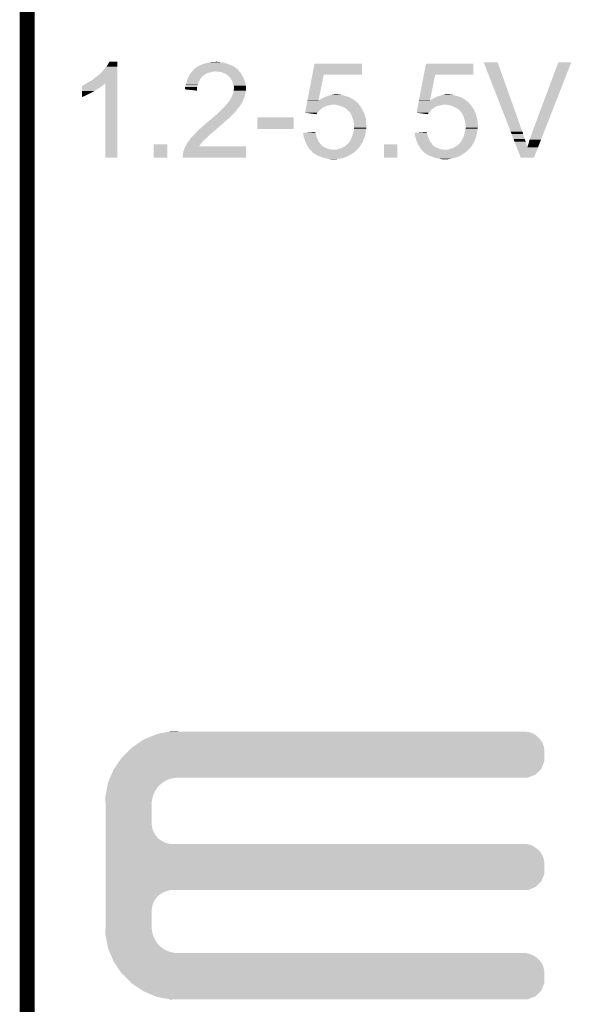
# Model space of a CAD drawing. Extents: x -0.05 to 0.95, y -0.15 to 1.54.
# Tile 22 of 35: x -0.05 to 0.17, y 0.79 to 1.19. Entities that reach past the tile are written whole.
import ezdxf

# ---------------------------------------------------------------- set-up
doc = ezdxf.new("R2010")
doc.units = 0
doc.layers.add('STEP_DOWN_13_CLICK_V101_GKO', color=5, linetype='CONTINUOUS')
doc.layers.add('STEP_DOWN_13_CLICK_V101_GTO', color=14, linetype='CONTINUOUS')

msp = doc.modelspace()

# ---------------------------------------------------------------- linework, layer by layer
at = {"layer": 'STEP_DOWN_13_CLICK_V101_GKO', "const_width": 0.006}
msp.add_lwpolyline([(-0.05, -0.15), (-0.05, 1.45)], dxfattribs=at)
at = {"layer": 'STEP_DOWN_13_CLICK_V101_GTO'}
for points in [[(-0.0201, 1.1644), (-0.0195, 1.1651), (-0.0138, 1.1644), (-0.0138, 1.1651)], [(-0.0195, 1.1651), (-0.0181, 1.1667), (-0.0138, 1.1651), (-0.0138, 1.1667)], [(-0.0181, 1.1667), (-0.0175, 1.1676), (-0.0138, 1.1667), (-0.0138, 1.1676)], [(-0.0175, 1.1676), (-0.0169, 1.1686), (-0.0138, 1.1676), (-0.0138, 1.1686)], [(-0.0169, 1.1686), (-0.0169, 1.1686), (-0.0138, 1.1686), (-0.0169, 1.1686)], [(0.01627, 1.1647), (0.01643, 1.1649), (0.03533, 1.1647), (0.0352, 1.1649)], [(0.01643, 1.1649), (0.0166, 1.1651), (0.0352, 1.1649), (0.0349, 1.1651)], [(0.0166, 1.1651), (0.01685, 1.1654), (0.0349, 1.1651), (0.0348, 1.1654)], [(0.01685, 1.1654), (0.01693, 1.1655), (0.0347, 1.1654), (0.0347, 1.1655)], [(0.01685, 1.1654), (0.01685, 1.1654), (0.0348, 1.1654), (0.0347, 1.1654)], [(0.01693, 1.1655), (0.0171, 1.1657), (0.0347, 1.1655), (0.03442, 1.1657)], [(0.0172, 1.1657), (0.0175, 1.166), (0.03442, 1.1657), (0.034, 1.166)], [(0.0175, 1.166), (0.0177, 1.1661), (0.034, 1.166), (0.03388, 1.1661)], [(0.0177, 1.1661), (0.0181, 1.1664), (0.03388, 1.1661), (0.03352, 1.1664)], [(0.0181, 1.1664), (0.0183, 1.1665), (0.03352, 1.1664), (0.0334, 1.1665)], [(0.0183, 1.1665), (0.0185, 1.1666), (0.0334, 1.1665), (0.03322, 1.1666)], [(0.0185, 1.1666), (0.0189, 1.1669), (0.03322, 1.1666), (0.0327, 1.1669)], [(0.0189, 1.1669), (0.0195, 1.1671), (0.0327, 1.1669), (0.03217, 1.1671)], [(0.0195, 1.1671), (0.0197, 1.1672), (0.03217, 1.1671), (0.0319, 1.1672)], [(0.0197, 1.1672), (0.0207, 1.1677), (0.0319, 1.1672), (0.03073, 1.1677)], [(0.0207, 1.1677), (0.0211, 1.1678), (0.03073, 1.1677), (0.0305, 1.1678)], [(0.0211, 1.1678), (0.0215, 1.1679), (0.0305, 1.1678), (0.03015, 1.1679)], [(0.0215, 1.1679), (0.0222, 1.1681), (0.03015, 1.1679), (0.02945, 1.1681)], [(0.0222, 1.1681), (0.02265, 1.1682), (0.02945, 1.1681), (0.0291, 1.1682)], [(0.02265, 1.1682), (0.0231, 1.1683), (0.0291, 1.1682), (0.0284, 1.1683)], [(0.0231, 1.1683), (0.0235, 1.1684), (0.0284, 1.1683), (0.0278, 1.1684)], [(0.0235, 1.1684), (0.0239, 1.1685), (0.0278, 1.1684), (0.0273, 1.1685)], [(0.0249, 1.1685), (0.0259, 1.1686), (0.0268, 1.1685), (0.0264, 1.1686)], [(0.06464, 1.1634), (0.0655, 1.1679), (0.0846, 1.1634), (0.0846, 1.1679)], [(0.0655, 1.1679), (0.0655, 1.1679), (0.0846, 1.1679), (0.0655, 1.1679)], [(0.10944, 1.1634), (0.1103, 1.1679), (0.1293, 1.1634), (0.1293, 1.1679)], [(0.1103, 1.1679), (0.1103, 1.1679), (0.1293, 1.1679), (0.1103, 1.1679)], [(0.14433, 1.1405), (0.1335, 1.1684), (0.149, 1.1405), (0.1391, 1.1684)], [(0.1335, 1.1684), (0.1335, 1.1684), (0.1391, 1.1684), (0.1335, 1.1684)], [(0.1531, 1.1405), (0.1635, 1.1684), (0.1578, 1.1405), (0.1687, 1.1684)], [(0.1635, 1.1684), (0.1635, 1.1684), (0.1687, 1.1684), (0.1635, 1.1684)], [(-0.0257, 1.1602), (-0.0246, 1.1608), (-0.0138, 1.1602), (-0.0138, 1.1608)], [(-0.0246, 1.1608), (-0.0234, 1.1616), (-0.0138, 1.1608), (-0.0138, 1.1616)], [(-0.0234, 1.1616), (-0.0223, 1.1625), (-0.0138, 1.1616), (-0.0138, 1.1625)], [(-0.0223, 1.1625), (-0.0211, 1.1634), (-0.0138, 1.1625), (-0.0138, 1.1634)], [(-0.0211, 1.1634), (-0.0211, 1.1635), (-0.0138, 1.1634), (-0.0138, 1.1635)], [(-0.021, 1.1635), (-0.0201, 1.1644), (-0.0138, 1.1635), (-0.0138, 1.1644)], [(0.0141, 1.1605), (0.01427, 1.1611), (0.01896, 1.1605), (0.0193, 1.1611)], [(0.01427, 1.1611), (0.01447, 1.1618), (0.0193, 1.1611), (0.0196, 1.1618)], [(0.01447, 1.1618), (0.0145, 1.1619), (0.0196, 1.1618), (0.0197, 1.1619)], [(0.0145, 1.1619), (0.01466, 1.1622), (0.0197, 1.1619), (0.02, 1.1622)], [(0.01466, 1.1622), (0.01482, 1.1625), (0.02, 1.1622), (0.0202, 1.1625)], [(0.01482, 1.1625), (0.01488, 1.1626), (0.0202, 1.1625), (0.0203, 1.1626)], [(0.01488, 1.1626), (0.0152, 1.1632), (0.0203, 1.1626), (0.02099, 1.1632)], [(0.0152, 1.1632), (0.01526, 1.1633), (0.02099, 1.1632), (0.0211, 1.1633)], [(0.01526, 1.1633), (0.01554, 1.1638), (0.0211, 1.1633), (0.022, 1.1638)], [(0.01554, 1.1638), (0.0156, 1.1639), (0.022, 1.1638), (0.02222, 1.1639)], [(0.0156, 1.1639), (0.01585, 1.1642), (0.02222, 1.1639), (0.0229, 1.1642)], [(0.01585, 1.1642), (0.01602, 1.1644), (0.0229, 1.1642), (0.0238, 1.1644)], [(0.01602, 1.1644), (0.01618, 1.1646), (0.0238, 1.1644), (0.0246, 1.1646)], [(0.01618, 1.1646), (0.01627, 1.1647), (0.0252, 1.1646), (0.0254, 1.1647)], [(0.01627, 1.1647), (0.01627, 1.1647), (0.0254, 1.1647), (0.0258, 1.1647)], [(0.0269, 1.1646), (0.0258, 1.1647), (0.0354, 1.1646), (0.03533, 1.1647)], [(0.028, 1.1644), (0.0269, 1.1646), (0.03555, 1.1644), (0.0354, 1.1646)], [(0.0286, 1.1642), (0.028, 1.1644), (0.0357, 1.1642), (0.03555, 1.1644)], [(0.0289, 1.1641), (0.0286, 1.1642), (0.0358, 1.1641), (0.0357, 1.1642)], [(0.0293, 1.1639), (0.0289, 1.1641), (0.036, 1.1639), (0.0358, 1.1641)], [(0.0303, 1.1634), (0.0293, 1.1639), (0.0363, 1.1634), (0.036, 1.1639)], [(0.0307, 1.1631), (0.0303, 1.1634), (0.03646, 1.1631), (0.0363, 1.1634)], [(0.0311, 1.1627), (0.0307, 1.1631), (0.03668, 1.1627), (0.03646, 1.1631)], [(0.03144, 1.1623), (0.0311, 1.1627), (0.0369, 1.1623), (0.03668, 1.1627)], [(0.0317, 1.162), (0.03144, 1.1623), (0.03702, 1.162), (0.0369, 1.1623)], [(0.0322, 1.1612), (0.0317, 1.162), (0.03732, 1.1612), (0.03702, 1.162)], [(0.0323, 1.161), (0.0322, 1.1612), (0.0374, 1.161), (0.03732, 1.1612)], [(0.0326, 1.1604), (0.0323, 1.161), (0.03766, 1.1604), (0.0374, 1.161)], [(0.06266, 1.1531), (0.06464, 1.1634), (0.06712, 1.1531), (0.0692, 1.1634)], [(0.06464, 1.1634), (0.06464, 1.1634), (0.0692, 1.1634), (0.0846, 1.1634)], [(0.10746, 1.1531), (0.10944, 1.1634), (0.11192, 1.1531), (0.114, 1.1634)], [(0.10944, 1.1634), (0.10944, 1.1634), (0.114, 1.1634), (0.1293, 1.1634)], [(-0.028, 1.1585), (-0.028, 1.1589), (-0.0204, 1.1585), (-0.01992, 1.1589)], [(-0.028, 1.158), (-0.028, 1.1585), (-0.0212, 1.158), (-0.0204, 1.1585)], [(-0.028, 1.1574), (-0.028, 1.158), (-0.0221, 1.1574), (-0.0212, 1.158)], [(-0.028, 1.1568), (-0.028, 1.1574), (-0.0231, 1.1568), (-0.0221, 1.1574)], [(-0.028, 1.1567), (-0.028, 1.1568), (-0.0232, 1.1567), (-0.0231, 1.1568)], [(-0.0279, 1.1589), (-0.0278, 1.159), (-0.01992, 1.1589), (-0.0198, 1.159)], [(-0.0278, 1.159), (-0.0276, 1.1591), (-0.0198, 1.159), (-0.01965, 1.1591)], [(-0.0276, 1.1591), (-0.0273, 1.1592), (-0.01965, 1.1591), (-0.0195, 1.1592)], [(-0.0273, 1.1592), (-0.027, 1.1594), (-0.0195, 1.1592), (-0.0192, 1.1594)], [(-0.027, 1.1594), (-0.0266, 1.1596), (-0.0192, 1.1594), (-0.019, 1.1596)], [(-0.0266, 1.1596), (-0.026, 1.16), (-0.019, 1.1596), (-0.0186, 1.16)], [(-0.026, 1.16), (-0.0257, 1.1602), (-0.0138, 1.16), (-0.0138, 1.1602)], [(-0.0186, 1.13), (-0.0186, 1.16), (-0.0138, 1.13), (-0.0138, 1.16)], [(0.0134, 1.1575), (0.0135, 1.1577), (0.01824, 1.1575), (0.01826, 1.1577)], [(0.0182, 1.157), (0.0134, 1.1575), (0.0182, 1.157), (0.01824, 1.1575)], [(0.0135, 1.1584), (0.0136, 1.1588), (0.01835, 1.1584), (0.01845, 1.1588)], [(0.0135, 1.1582), (0.0135, 1.1584), (0.0183, 1.1582), (0.01835, 1.1584)], [(0.0135, 1.1577), (0.0135, 1.1582), (0.01826, 1.1577), (0.0183, 1.1582)], [(0.0136, 1.1588), (0.0137, 1.1593), (0.01845, 1.1588), (0.01858, 1.1593)], [(0.0137, 1.1593), (0.01373, 1.1594), (0.01858, 1.1593), (0.0186, 1.1594)], [(0.01373, 1.1594), (0.01407, 1.1604), (0.0186, 1.1594), (0.0189, 1.1604)], [(0.01407, 1.1604), (0.0141, 1.1605), (0.0189, 1.1604), (0.01896, 1.1605)], [(0.03263, 1.1603), (0.0326, 1.1604), (0.0377, 1.1603), (0.03766, 1.1604)], [(0.0328, 1.1596), (0.03263, 1.1603), (0.03779, 1.1596), (0.0377, 1.1603)], [(0.033, 1.159), (0.0328, 1.1596), (0.03786, 1.159), (0.03779, 1.1596)], [(0.0329, 1.1565), (0.033, 1.157), (0.0378, 1.1565), (0.03788, 1.157)], [(0.03306, 1.1587), (0.033, 1.159), (0.0379, 1.1587), (0.03786, 1.159)], [(0.033, 1.157), (0.03301, 1.1571), (0.03788, 1.157), (0.0379, 1.1571)], [(0.03301, 1.1571), (0.0331, 1.158), (0.0379, 1.1571), (0.0379, 1.158)], [(0.0331, 1.1585), (0.03306, 1.1587), (0.0379, 1.1585), (0.0379, 1.1587)], [(0.0331, 1.158), (0.0331, 1.1585), (0.0379, 1.158), (0.0379, 1.1585)], [(-0.028, 1.1565), (-0.028, 1.1567), (-0.0235, 1.1565), (-0.0232, 1.1567)], [(-0.028, 1.1551), (-0.028, 1.1565), (-0.0263, 1.1551), (-0.0235, 1.1565)], [(-0.028, 1.1547), (-0.028, 1.1551), (-0.0272, 1.1547), (-0.0263, 1.1551)], [(-0.028, 1.1544), (-0.028, 1.1547), (-0.028, 1.1544), (-0.0272, 1.1547)], [(0.0312, 1.1528), (0.03133, 1.153), (0.03668, 1.1528), (0.0368, 1.153)], [(0.03133, 1.153), (0.03153, 1.1533), (0.0368, 1.153), (0.0369, 1.1533)], [(0.03153, 1.1533), (0.0316, 1.1534), (0.0369, 1.1533), (0.0369, 1.1534)], [(0.0316, 1.1534), (0.032, 1.1541), (0.0369, 1.1534), (0.03725, 1.1541)], [(0.032, 1.1541), (0.03204, 1.1542), (0.03725, 1.1541), (0.0373, 1.1542)], [(0.03204, 1.1542), (0.0324, 1.155), (0.0373, 1.1542), (0.0375, 1.155)], [(0.0324, 1.155), (0.03272, 1.1558), (0.0375, 1.155), (0.0377, 1.1558)], [(0.03272, 1.1558), (0.0328, 1.156), (0.0377, 1.1558), (0.03773, 1.156)], [(0.0328, 1.156), (0.0329, 1.1565), (0.03773, 1.156), (0.0378, 1.1565)], [(0.06256, 1.1526), (0.06264, 1.153), (0.0822, 1.1526), (0.08172, 1.153)], [(0.06264, 1.153), (0.06266, 1.1531), (0.0671, 1.153), (0.0672, 1.1531)], [(0.0671, 1.153), (0.06712, 1.1531), (0.08172, 1.153), (0.0816, 1.1531)], [(0.0673, 1.1531), (0.0675, 1.1533), (0.0816, 1.1531), (0.08128, 1.1533)], [(0.0675, 1.1533), (0.0681, 1.1536), (0.08128, 1.1533), (0.0808, 1.1536)], [(0.0681, 1.1536), (0.0685, 1.1538), (0.0808, 1.1536), (0.08045, 1.1538)], [(0.0685, 1.1538), (0.0693, 1.1543), (0.08045, 1.1538), (0.07958, 1.1543)], [(0.0693, 1.1543), (0.0696, 1.1544), (0.07958, 1.1543), (0.0794, 1.1544)], [(0.0696, 1.1544), (0.0714, 1.155), (0.0794, 1.1544), (0.0773, 1.155)], [(0.0714, 1.155), (0.0717, 1.1551), (0.0773, 1.155), (0.077, 1.1551)], [(0.0717, 1.1551), (0.07213, 1.1552), (0.077, 1.1551), (0.0767, 1.1552)], [(0.07213, 1.1552), (0.073, 1.1554), (0.0767, 1.1552), (0.0757, 1.1554)], [(0.073, 1.1554), (0.0737, 1.1555), (0.0752, 1.1554), (0.0749, 1.1555)], [(0.0737, 1.1555), (0.0737, 1.1555), (0.0749, 1.1555), (0.0737, 1.1555)], [(0.10736, 1.1526), (0.10744, 1.153), (0.127, 1.1526), (0.12644, 1.153)], [(0.10744, 1.153), (0.10746, 1.1531), (0.1119, 1.153), (0.112, 1.1531)], [(0.1119, 1.153), (0.11192, 1.1531), (0.12644, 1.153), (0.1263, 1.1531)], [(0.1121, 1.1531), (0.1122, 1.1533), (0.1263, 1.1531), (0.12602, 1.1533)], [(0.1122, 1.1533), (0.1125, 1.1534), (0.12602, 1.1533), (0.12588, 1.1534)], [(0.1125, 1.1534), (0.1129, 1.1536), (0.12588, 1.1534), (0.1256, 1.1536)], [(0.1129, 1.1536), (0.1132, 1.1538), (0.1256, 1.1536), (0.12525, 1.1538)], [(0.1132, 1.1538), (0.1141, 1.1543), (0.12525, 1.1538), (0.12438, 1.1543)], [(0.1141, 1.1543), (0.11438, 1.1544), (0.12438, 1.1543), (0.1242, 1.1544)], [(0.11438, 1.1544), (0.1152, 1.1547), (0.1242, 1.1544), (0.12315, 1.1547)], [(0.1152, 1.1547), (0.11618, 1.155), (0.12315, 1.1547), (0.1221, 1.155)], [(0.11618, 1.155), (0.1165, 1.1551), (0.1221, 1.155), (0.1218, 1.1551)], [(0.1165, 1.1551), (0.11693, 1.1552), (0.1218, 1.1551), (0.1215, 1.1552)], [(0.11693, 1.1552), (0.1178, 1.1554), (0.1215, 1.1552), (0.1205, 1.1554)], [(0.1178, 1.1554), (0.1185, 1.1555), (0.12, 1.1554), (0.1197, 1.1555)], [(0.1185, 1.1555), (0.1185, 1.1555), (0.1197, 1.1555), (0.1185, 1.1555)], [(0.0274, 1.1486), (0.0284, 1.1496), (0.0338, 1.1486), (0.0345, 1.1496)], [(0.0284, 1.1496), (0.0292, 1.1504), (0.0345, 1.1496), (0.0352, 1.1504)], [(0.0292, 1.1504), (0.0298, 1.1511), (0.0352, 1.1504), (0.03567, 1.1511)], [(0.0298, 1.1511), (0.0304, 1.1517), (0.03567, 1.1511), (0.03607, 1.1517)], [(0.0304, 1.1517), (0.03053, 1.1519), (0.03607, 1.1517), (0.0362, 1.1519)], [(0.03053, 1.1519), (0.0308, 1.1523), (0.0362, 1.1519), (0.0364, 1.1523)], [(0.0308, 1.1523), (0.0308, 1.1524), (0.0364, 1.1523), (0.03645, 1.1524)], [(0.0309, 1.1524), (0.031, 1.1525), (0.03645, 1.1524), (0.0365, 1.1525)], [(0.031, 1.1525), (0.0311, 1.1526), (0.0365, 1.1525), (0.03656, 1.1526)], [(0.0311, 1.1526), (0.0312, 1.1528), (0.03656, 1.1526), (0.03668, 1.1528)], [(0.0618, 1.1486), (0.06189, 1.1491), (0.0671, 1.1486), (0.0675, 1.1491)], [(0.06189, 1.1491), (0.06197, 1.1495), (0.0675, 1.1491), (0.068, 1.1495)], [(0.06197, 1.1495), (0.06203, 1.1498), (0.068, 1.1495), (0.0684, 1.1498)], [(0.06203, 1.1498), (0.06208, 1.1501), (0.0684, 1.1498), (0.0687, 1.1501)], [(0.06208, 1.1501), (0.0621, 1.1502), (0.0687, 1.1501), (0.069, 1.1502)], [(0.0621, 1.1502), (0.06212, 1.1503), (0.069, 1.1502), (0.069, 1.1503)], [(0.06212, 1.1503), (0.06218, 1.1506), (0.069, 1.1503), (0.0697, 1.1506)], [(0.06218, 1.1506), (0.06224, 1.1509), (0.0697, 1.1506), (0.0705, 1.1509)], [(0.06224, 1.1509), (0.06226, 1.151), (0.0705, 1.1509), (0.0711, 1.151)], [(0.06226, 1.151), (0.0623, 1.1512), (0.0711, 1.151), (0.0718, 1.1512)], [(0.0623, 1.1512), (0.06231, 1.1513), (0.0718, 1.1512), (0.0723, 1.1513)], [(0.06231, 1.1513), (0.06233, 1.1514), (0.08347, 1.1513), (0.0834, 1.1514)], [(0.06233, 1.1514), (0.06237, 1.1516), (0.0834, 1.1514), (0.0832, 1.1516)], [(0.06237, 1.1516), (0.06241, 1.1518), (0.0832, 1.1516), (0.0831, 1.1518)], [(0.06241, 1.1518), (0.06243, 1.1519), (0.0831, 1.1518), (0.0829, 1.1519)], [(0.06243, 1.1519), (0.06245, 1.152), (0.0829, 1.1519), (0.0829, 1.152)], [(0.06245, 1.152), (0.06256, 1.1526), (0.0829, 1.152), (0.0822, 1.1526)], [(0.0745, 1.1512), (0.0738, 1.1513), (0.08355, 1.1512), (0.08347, 1.1513)], [(0.0757, 1.1509), (0.0745, 1.1512), (0.08378, 1.1509), (0.08355, 1.1512)], [(0.07645, 1.1506), (0.0757, 1.1509), (0.084, 1.1506), (0.08378, 1.1509)], [(0.0767, 1.1505), (0.07645, 1.1506), (0.08406, 1.1505), (0.084, 1.1506)], [(0.0776, 1.1501), (0.0767, 1.1505), (0.0843, 1.1501), (0.08406, 1.1505)], [(0.0782, 1.1497), (0.0776, 1.1501), (0.08457, 1.1497), (0.0843, 1.1501)], [(0.07845, 1.1495), (0.0782, 1.1497), (0.0847, 1.1495), (0.08457, 1.1497)], [(0.0787, 1.1493), (0.07845, 1.1495), (0.08477, 1.1493), (0.0847, 1.1495)], [(0.079, 1.149), (0.0787, 1.1493), (0.08487, 1.149), (0.08477, 1.1493)], [(0.0791, 1.1489), (0.0791, 1.149), (0.0849, 1.1489), (0.08487, 1.149)], [(0.07963, 1.1483), (0.0791, 1.1489), (0.0853, 1.1483), (0.0849, 1.1489)], [(0.1066, 1.1486), (0.10669, 1.1491), (0.1119, 1.1486), (0.1123, 1.1491)], [(0.10669, 1.1491), (0.10677, 1.1495), (0.1123, 1.1491), (0.1127, 1.1495)], [(0.10677, 1.1495), (0.10683, 1.1498), (0.1127, 1.1495), (0.1132, 1.1498)], [(0.10683, 1.1498), (0.10688, 1.1501), (0.1132, 1.1498), (0.1135, 1.1501)], [(0.10688, 1.1501), (0.1069, 1.1502), (0.1135, 1.1501), (0.1137, 1.1502)], [(0.1069, 1.1502), (0.10692, 1.1503), (0.1137, 1.1502), (0.1138, 1.1503)], [(0.10692, 1.1503), (0.10704, 1.1509), (0.1138, 1.1503), (0.1152, 1.1509)], [(0.10704, 1.1509), (0.10706, 1.151), (0.1152, 1.1509), (0.1159, 1.151)], [(0.10706, 1.151), (0.10709, 1.1512), (0.1159, 1.151), (0.1166, 1.1512)], [(0.10709, 1.1512), (0.10711, 1.1513), (0.1166, 1.1512), (0.1171, 1.1513)], [(0.10711, 1.1513), (0.10713, 1.1514), (0.12828, 1.1513), (0.1282, 1.1514)], [(0.10713, 1.1514), (0.10723, 1.1519), (0.1282, 1.1514), (0.1277, 1.1519)], [(0.10723, 1.1519), (0.10725, 1.152), (0.1277, 1.1519), (0.1277, 1.152)], [(0.10725, 1.152), (0.10736, 1.1526), (0.1277, 1.152), (0.127, 1.1526)], [(0.1193, 1.1512), (0.1186, 1.1513), (0.12835, 1.1512), (0.12828, 1.1513)], [(0.1205, 1.1509), (0.1193, 1.1512), (0.12857, 1.1509), (0.12835, 1.1512)], [(0.12125, 1.1506), (0.1205, 1.1509), (0.1288, 1.1506), (0.12857, 1.1509)], [(0.1215, 1.1505), (0.12125, 1.1506), (0.12886, 1.1505), (0.1288, 1.1506)], [(0.1223, 1.1501), (0.1215, 1.1505), (0.1291, 1.1501), (0.12886, 1.1505)], [(0.123, 1.1497), (0.1223, 1.1501), (0.12937, 1.1497), (0.1291, 1.1501)], [(0.12325, 1.1495), (0.123, 1.1497), (0.1295, 1.1495), (0.12937, 1.1497)], [(0.1235, 1.1493), (0.12325, 1.1495), (0.12957, 1.1493), (0.1295, 1.1495)], [(0.1238, 1.149), (0.1235, 1.1493), (0.12967, 1.149), (0.12957, 1.1493)], [(0.1239, 1.1489), (0.1239, 1.149), (0.1297, 1.1489), (0.12967, 1.149)], [(0.12443, 1.1483), (0.1239, 1.1489), (0.1301, 1.1483), (0.1297, 1.1489)], [(0.0229, 1.1447), (0.0233, 1.145), (0.02968, 1.1447), (0.03003, 1.145)], [(0.0233, 1.145), (0.0238, 1.1454), (0.03003, 1.145), (0.0305, 1.1454)], [(0.0238, 1.1454), (0.0244, 1.1459), (0.0305, 1.1454), (0.0311, 1.1459)], [(0.0244, 1.1459), (0.0258, 1.1471), (0.0311, 1.1459), (0.0323, 1.1471)], [(0.0258, 1.1471), (0.0272, 1.1484), (0.0323, 1.1471), (0.0336, 1.1484)], [(0.0272, 1.1484), (0.0274, 1.1486), (0.0336, 1.1484), (0.0338, 1.1486)], [(0.0425, 1.1415), (0.0425, 1.1463), (0.0571, 1.1415), (0.0571, 1.1463)], [(0.0425, 1.1463), (0.0425, 1.1463), (0.0571, 1.1463), (0.0425, 1.1463)], [(0.0617, 1.1481), (0.0618, 1.1486), (0.0666, 1.1481), (0.0671, 1.1486)], [(0.0662, 1.1475), (0.06171, 1.1481), (0.0662, 1.1475), (0.0666, 1.1481)], [(0.0799, 1.148), (0.07963, 1.1483), (0.08541, 1.148), (0.0853, 1.1483)], [(0.08015, 1.1475), (0.0799, 1.148), (0.0856, 1.1475), (0.08541, 1.148)], [(0.0804, 1.147), (0.08015, 1.1475), (0.08572, 1.147), (0.0856, 1.1475)], [(0.08051, 1.1467), (0.0804, 1.147), (0.0858, 1.1467), (0.08572, 1.147)], [(0.0808, 1.1459), (0.08051, 1.1467), (0.0861, 1.1459), (0.0858, 1.1467)], [(0.0811, 1.1449), (0.0808, 1.1459), (0.0862, 1.1449), (0.0861, 1.1459)], [(0.1065, 1.1481), (0.1066, 1.1486), (0.1114, 1.1481), (0.1119, 1.1486)], [(0.111, 1.1475), (0.10651, 1.1481), (0.111, 1.1475), (0.1114, 1.1481)], [(0.1247, 1.148), (0.12443, 1.1483), (0.13018, 1.148), (0.1301, 1.1483)], [(0.12495, 1.1475), (0.1247, 1.148), (0.1303, 1.1475), (0.13018, 1.148)], [(0.1252, 1.147), (0.12495, 1.1475), (0.13049, 1.147), (0.1303, 1.1475)], [(0.12531, 1.1467), (0.1252, 1.147), (0.1306, 1.1467), (0.13049, 1.147)], [(0.1256, 1.1459), (0.12531, 1.1467), (0.1308, 1.1459), (0.1306, 1.1467)], [(0.1259, 1.1449), (0.1256, 1.1459), (0.131, 1.1449), (0.1308, 1.1459)], [(0.0186, 1.1409), (0.01871, 1.141), (0.02547, 1.1409), (0.0256, 1.141)], [(0.01871, 1.141), (0.01915, 1.1414), (0.0256, 1.141), (0.0259, 1.1414)], [(0.01915, 1.1414), (0.01937, 1.1416), (0.0259, 1.1414), (0.0262, 1.1416)], [(0.01937, 1.1416), (0.0197, 1.1419), (0.0262, 1.1416), (0.0265, 1.1419)], [(0.0197, 1.1419), (0.02065, 1.1427), (0.0266, 1.1419), (0.0274, 1.1427)], [(0.0197, 1.1419), (0.0197, 1.1419), (0.0265, 1.1419), (0.0266, 1.1419)], [(0.02065, 1.1427), (0.021, 1.143), (0.0274, 1.1427), (0.02779, 1.143)], [(0.021, 1.143), (0.02143, 1.1434), (0.02779, 1.143), (0.0283, 1.1434)], [(0.02143, 1.1434), (0.0223, 1.1442), (0.0283, 1.1434), (0.0291, 1.1442)], [(0.0224, 1.1442), (0.0229, 1.1447), (0.0291, 1.1442), (0.02968, 1.1447)], [(0.0813, 1.144), (0.0811, 1.1449), (0.0863, 1.144), (0.0862, 1.1449)], [(0.08117, 1.1405), (0.0813, 1.1411), (0.0861, 1.1405), (0.08619, 1.1411)], [(0.0813, 1.1433), (0.0813, 1.144), (0.08637, 1.1433), (0.0863, 1.144)], [(0.0814, 1.143), (0.0813, 1.1433), (0.0864, 1.143), (0.08637, 1.1433)], [(0.0813, 1.1411), (0.08131, 1.1412), (0.08619, 1.1411), (0.0862, 1.1412)], [(0.08131, 1.1412), (0.08139, 1.1417), (0.0862, 1.1412), (0.0863, 1.1417)], [(0.08139, 1.1417), (0.0814, 1.1418), (0.0863, 1.1417), (0.0863, 1.1418)], [(0.0814, 1.1425), (0.0814, 1.143), (0.0864, 1.1425), (0.0864, 1.143)], [(0.0814, 1.1421), (0.0814, 1.1425), (0.0863, 1.1421), (0.0864, 1.1425)], [(0.0814, 1.1418), (0.0814, 1.1421), (0.0863, 1.1418), (0.0863, 1.1421)], [(0.1261, 1.144), (0.1259, 1.1449), (0.1311, 1.144), (0.131, 1.1449)], [(0.12597, 1.1405), (0.1261, 1.1411), (0.1309, 1.1405), (0.13099, 1.1411)], [(0.1261, 1.1433), (0.1261, 1.144), (0.13117, 1.1433), (0.1311, 1.144)], [(0.1262, 1.143), (0.1261, 1.1433), (0.1312, 1.143), (0.13117, 1.1433)], [(0.1261, 1.1411), (0.12611, 1.1412), (0.13099, 1.1411), (0.131, 1.1412)], [(0.12611, 1.1412), (0.12619, 1.1417), (0.131, 1.1412), (0.1311, 1.1417)], [(0.12619, 1.1417), (0.1262, 1.1418), (0.1311, 1.1417), (0.1311, 1.1418)], [(0.1262, 1.1425), (0.1262, 1.143), (0.1312, 1.1425), (0.1312, 1.143)], [(0.1262, 1.1421), (0.1262, 1.1425), (0.1311, 1.1421), (0.1312, 1.1425)], [(0.1262, 1.1418), (0.1262, 1.1421), (0.1311, 1.1418), (0.1311, 1.1421)], [(0.0148, 1.1365), (0.01513, 1.137), (0.0205, 1.1365), (0.021, 1.137)], [(0.01513, 1.137), (0.01533, 1.1373), (0.0211, 1.137), (0.0213, 1.1373)], [(0.01513, 1.137), (0.01513, 1.137), (0.021, 1.137), (0.0211, 1.137)], [(0.01533, 1.1373), (0.0154, 1.1374), (0.0213, 1.1373), (0.02143, 1.1374)], [(0.0154, 1.1374), (0.01556, 1.1376), (0.02143, 1.1374), (0.0217, 1.1376)], [(0.01556, 1.1376), (0.01612, 1.1383), (0.0217, 1.1376), (0.0225, 1.1383)], [(0.01612, 1.1383), (0.0162, 1.1384), (0.0225, 1.1383), (0.02259, 1.1384)], [(0.0162, 1.1384), (0.017, 1.1392), (0.02259, 1.1384), (0.0233, 1.1392)], [(0.017, 1.1392), (0.0178, 1.14), (0.0233, 1.1392), (0.0243, 1.14)], [(0.0178, 1.14), (0.01842, 1.1407), (0.0243, 1.14), (0.0252, 1.1407)], [(0.01842, 1.1407), (0.0186, 1.1409), (0.0252, 1.1407), (0.02547, 1.1409)], [(0.0609, 1.14), (0.06213, 1.1401), (0.06593, 1.14), (0.0659, 1.1401)], [(0.06093, 1.1398), (0.0609, 1.14), (0.066, 1.1398), (0.06593, 1.14)], [(0.061, 1.1392), (0.06093, 1.1398), (0.0661, 1.1392), (0.066, 1.1398)], [(0.06118, 1.1384), (0.061, 1.1392), (0.0663, 1.1384), (0.0661, 1.1392)], [(0.0612, 1.1383), (0.06118, 1.1384), (0.06634, 1.1383), (0.0663, 1.1384)], [(0.0617, 1.1368), (0.0612, 1.1383), (0.06701, 1.1368), (0.06634, 1.1383)], [(0.06213, 1.1401), (0.06458, 1.1403), (0.0659, 1.1401), (0.0658, 1.1403)], [(0.06458, 1.1403), (0.0658, 1.1404), (0.0658, 1.1403), (0.0658, 1.1404)], [(0.0798, 1.1368), (0.0799, 1.137), (0.08503, 1.1368), (0.0851, 1.137)], [(0.0799, 1.137), (0.0802, 1.1376), (0.0851, 1.137), (0.08534, 1.1376)], [(0.0802, 1.1376), (0.0806, 1.1385), (0.08534, 1.1376), (0.0857, 1.1385)], [(0.0806, 1.1385), (0.081, 1.1397), (0.0857, 1.1385), (0.08596, 1.1397)], [(0.081, 1.1397), (0.08104, 1.1399), (0.08596, 1.1397), (0.086, 1.1399)], [(0.08104, 1.1399), (0.08117, 1.1405), (0.086, 1.1399), (0.0861, 1.1405)], [(0.1057, 1.14), (0.10693, 1.1401), (0.1107, 1.14), (0.1107, 1.1401)], [(0.10573, 1.1398), (0.1057, 1.14), (0.1107, 1.1398), (0.1107, 1.14)], [(0.1058, 1.1392), (0.10573, 1.1398), (0.1109, 1.1392), (0.1107, 1.1398)], [(0.10598, 1.1384), (0.1058, 1.1392), (0.1111, 1.1384), (0.1109, 1.1392)], [(0.106, 1.1383), (0.10598, 1.1384), (0.11114, 1.1383), (0.1111, 1.1384)], [(0.1065, 1.1368), (0.106, 1.1383), (0.11181, 1.1368), (0.11114, 1.1383)], [(0.10693, 1.1401), (0.10938, 1.1403), (0.1107, 1.1401), (0.1106, 1.1403)], [(0.10938, 1.1403), (0.1106, 1.1404), (0.1106, 1.1403), (0.1106, 1.1404)], [(0.1246, 1.1368), (0.1247, 1.137), (0.12982, 1.1368), (0.1299, 1.137)], [(0.1247, 1.137), (0.125, 1.1376), (0.1299, 1.137), (0.13014, 1.1376)], [(0.125, 1.1376), (0.1254, 1.1385), (0.13014, 1.1376), (0.1305, 1.1385)], [(0.1254, 1.1385), (0.1258, 1.1397), (0.1305, 1.1385), (0.13076, 1.1397)], [(0.1258, 1.1397), (0.12584, 1.1399), (0.13076, 1.1397), (0.1308, 1.1399)], [(0.12584, 1.1399), (0.12597, 1.1405), (0.1308, 1.1399), (0.1309, 1.1405)], [(0.14437, 1.1404), (0.14433, 1.1405), (0.149, 1.1404), (0.149, 1.1405)], [(0.14444, 1.1402), (0.14437, 1.1404), (0.1492, 1.1402), (0.149, 1.1404)], [(0.14456, 1.1399), (0.14444, 1.1402), (0.1493, 1.1399), (0.1492, 1.1402)], [(0.14468, 1.1396), (0.14456, 1.1399), (0.1493, 1.1396), (0.1493, 1.1399)], [(0.14549, 1.1375), (0.14468, 1.1396), (0.15, 1.1375), (0.1493, 1.1396)], [(0.14592, 1.1364), (0.14549, 1.1375), (0.1504, 1.1364), (0.15, 1.1375)], [(0.1517, 1.1362), (0.1519, 1.1372), (0.15612, 1.1362), (0.15651, 1.1372)], [(0.1519, 1.1372), (0.1523, 1.1382), (0.15651, 1.1372), (0.1569, 1.1382)], [(0.1523, 1.1382), (0.1527, 1.1393), (0.1569, 1.1382), (0.15733, 1.1393)], [(0.1527, 1.1393), (0.1531, 1.1405), (0.15733, 1.1393), (0.1578, 1.1405)], [(0.0009, 1.13), (0.0009, 1.1354), (0.0063, 1.13), (0.0063, 1.1354)], [(0.0009, 1.1354), (0.0009, 1.1354), (0.0063, 1.1354), (0.0009, 1.1354)], [(0.0128, 1.1327), (0.0131, 1.1333), (0.038, 1.1327), (0.038, 1.1333)], [(0.0131, 1.1334), (0.0132, 1.1337), (0.038, 1.1334), (0.038, 1.1337)], [(0.0131, 1.1333), (0.0131, 1.1334), (0.038, 1.1333), (0.038, 1.1334)], [(0.0132, 1.1337), (0.0135, 1.1342), (0.038, 1.1337), (0.038, 1.1342)], [(0.0135, 1.1342), (0.01367, 1.1346), (0.038, 1.1342), (0.038, 1.1346)], [(0.01367, 1.1346), (0.0138, 1.1349), (0.0191, 1.1346), (0.0193, 1.1349)], [(0.01367, 1.1346), (0.01367, 1.1346), (0.038, 1.1346), (0.0191, 1.1346)], [(0.0138, 1.1349), (0.0141, 1.1355), (0.0193, 1.1349), (0.0197, 1.1355)], [(0.0141, 1.1355), (0.0142, 1.1357), (0.0197, 1.1355), (0.0199, 1.1357)], [(0.0142, 1.1357), (0.01435, 1.1359), (0.0199, 1.1357), (0.0201, 1.1359)], [(0.01435, 1.1359), (0.01465, 1.1363), (0.0201, 1.1359), (0.0203, 1.1363)], [(0.01465, 1.1363), (0.0148, 1.1365), (0.0203, 1.1363), (0.0205, 1.1365)], [(0.06179, 1.1366), (0.0617, 1.1368), (0.0671, 1.1366), (0.06701, 1.1368)], [(0.0623, 1.1354), (0.06179, 1.1366), (0.068, 1.1354), (0.0671, 1.1366)], [(0.0625, 1.135), (0.0623, 1.1354), (0.0683, 1.135), (0.068, 1.1354)], [(0.06255, 1.1349), (0.0625, 1.135), (0.0685, 1.1349), (0.0683, 1.135)], [(0.0626, 1.1348), (0.06255, 1.1349), (0.0686, 1.1348), (0.0685, 1.1349)], [(0.06268, 1.1347), (0.0626, 1.1348), (0.0687, 1.1347), (0.0686, 1.1348)], [(0.06292, 1.1344), (0.06268, 1.1347), (0.0691, 1.1344), (0.0687, 1.1347)], [(0.063, 1.1343), (0.06292, 1.1344), (0.0693, 1.1343), (0.0691, 1.1344)], [(0.06308, 1.1341), (0.063, 1.1343), (0.0697, 1.1341), (0.0693, 1.1343)], [(0.0632, 1.1338), (0.06308, 1.1341), (0.0704, 1.1338), (0.0697, 1.1341)], [(0.0635, 1.1335), (0.0632, 1.1338), (0.0712, 1.1335), (0.0704, 1.1338)], [(0.0637, 1.1333), (0.0635, 1.1335), (0.0722, 1.1333), (0.0712, 1.1335)], [(0.0638, 1.1332), (0.0637, 1.1333), (0.0732, 1.1332), (0.0722, 1.1333)], [(0.0639, 1.1331), (0.0638, 1.1332), (0.0825, 1.1331), (0.0826, 1.1332)], [(0.06403, 1.1329), (0.0639, 1.1331), (0.0823, 1.1329), (0.0825, 1.1331)], [(0.0736, 1.1332), (0.0738, 1.1333), (0.0826, 1.1332), (0.0827, 1.1333)], [(0.0745, 1.1333), (0.0752, 1.1336), (0.0827, 1.1333), (0.0829, 1.1336)], [(0.0752, 1.1336), (0.0762, 1.1338), (0.0829, 1.1336), (0.0832, 1.1338)], [(0.0762, 1.1338), (0.07638, 1.1339), (0.0832, 1.1338), (0.0833, 1.1339)], [(0.07638, 1.1339), (0.07656, 1.134), (0.0833, 1.1339), (0.0833, 1.134)], [(0.07656, 1.134), (0.0771, 1.1343), (0.0833, 1.134), (0.08356, 1.1343)], [(0.0771, 1.1343), (0.07777, 1.1347), (0.08356, 1.1343), (0.0839, 1.1347)], [(0.07777, 1.1347), (0.0781, 1.1349), (0.0839, 1.1347), (0.084, 1.1349)], [(0.0781, 1.1349), (0.0786, 1.1353), (0.084, 1.1349), (0.0842, 1.1353)], [(0.0786, 1.1353), (0.07876, 1.1355), (0.0842, 1.1353), (0.0843, 1.1355)], [(0.07876, 1.1355), (0.079, 1.1358), (0.0843, 1.1355), (0.08451, 1.1358)], [(0.079, 1.1358), (0.0791, 1.1358), (0.08451, 1.1358), (0.08452, 1.1358)], [(0.0791, 1.1359), (0.0794, 1.1362), (0.08459, 1.1359), (0.0848, 1.1362)], [(0.0791, 1.1358), (0.0791, 1.1359), (0.08452, 1.1358), (0.08459, 1.1359)], [(0.0794, 1.1362), (0.0798, 1.1368), (0.0848, 1.1362), (0.08503, 1.1368)], [(0.0934, 1.13), (0.0934, 1.1354), (0.0988, 1.13), (0.0988, 1.1354)], [(0.0934, 1.1354), (0.0934, 1.1354), (0.0988, 1.1354), (0.0934, 1.1354)], [(0.10659, 1.1366), (0.1065, 1.1368), (0.1119, 1.1366), (0.11181, 1.1368)], [(0.1071, 1.1354), (0.10659, 1.1366), (0.1128, 1.1354), (0.1119, 1.1366)], [(0.1073, 1.135), (0.1071, 1.1354), (0.1131, 1.135), (0.1128, 1.1354)], [(0.10735, 1.1349), (0.1073, 1.135), (0.1132, 1.1349), (0.1131, 1.135)], [(0.1074, 1.1348), (0.10735, 1.1349), (0.11335, 1.1348), (0.1132, 1.1349)], [(0.10748, 1.1347), (0.1074, 1.1348), (0.1135, 1.1347), (0.11335, 1.1348)], [(0.10772, 1.1344), (0.10748, 1.1347), (0.1139, 1.1344), (0.1135, 1.1347)], [(0.1078, 1.1343), (0.10772, 1.1344), (0.1141, 1.1343), (0.1139, 1.1344)], [(0.10788, 1.1341), (0.1078, 1.1343), (0.1145, 1.1341), (0.1141, 1.1343)], [(0.108, 1.1338), (0.10788, 1.1341), (0.1152, 1.1338), (0.1145, 1.1341)], [(0.1083, 1.1335), (0.108, 1.1338), (0.116, 1.1335), (0.1152, 1.1338)], [(0.1084, 1.1334), (0.1083, 1.1335), (0.1165, 1.1334), (0.116, 1.1335)], [(0.10847, 1.1333), (0.1084, 1.1334), (0.117, 1.1333), (0.1165, 1.1334)], [(0.10853, 1.1332), (0.10847, 1.1333), (0.118, 1.1332), (0.117, 1.1333)], [(0.1086, 1.1331), (0.10853, 1.1332), (0.1273, 1.1331), (0.1274, 1.1332)], [(0.1088, 1.1329), (0.1086, 1.1331), (0.1271, 1.1329), (0.1273, 1.1331)], [(0.1184, 1.1332), (0.1186, 1.1333), (0.1274, 1.1332), (0.1275, 1.1333)], [(0.1192, 1.1333), (0.12, 1.1336), (0.1275, 1.1333), (0.1277, 1.1336)], [(0.12, 1.1336), (0.121, 1.1338), (0.1277, 1.1336), (0.128, 1.1338)], [(0.121, 1.1338), (0.12118, 1.1339), (0.128, 1.1338), (0.1281, 1.1339)], [(0.12118, 1.1339), (0.12136, 1.134), (0.1281, 1.1339), (0.1281, 1.134)], [(0.12136, 1.134), (0.1219, 1.1343), (0.1281, 1.134), (0.12836, 1.1343)], [(0.1219, 1.1343), (0.12257, 1.1347), (0.12836, 1.1343), (0.1287, 1.1347)], [(0.12257, 1.1347), (0.1229, 1.1349), (0.1287, 1.1347), (0.1288, 1.1349)], [(0.1229, 1.1349), (0.1235, 1.1355), (0.1288, 1.1349), (0.1291, 1.1355)], [(0.1235, 1.1355), (0.1242, 1.1362), (0.1291, 1.1355), (0.1296, 1.1362)], [(0.1242, 1.1362), (0.1246, 1.1368), (0.1296, 1.1362), (0.12982, 1.1368)], [(0.14677, 1.13421), (0.14592, 1.1364), (0.151, 1.13421), (0.1504, 1.1364)], [(0.1484, 1.13), (0.14677, 1.13421), (0.1537, 1.13), (0.15534, 1.13421)], [(0.151, 1.1343), (0.1511, 1.1344), (0.15538, 1.1343), (0.15542, 1.1344)], [(0.151, 1.13421), (0.151, 1.1343), (0.15534, 1.13421), (0.15538, 1.1343)], [(0.1511, 1.1344), (0.1512, 1.1346), (0.15542, 1.1344), (0.1555, 1.1346)], [(0.1512, 1.1348), (0.1514, 1.1354), (0.15557, 1.1348), (0.15581, 1.1354)], [(0.1512, 1.1346), (0.1512, 1.1348), (0.1555, 1.1346), (0.15557, 1.1348)], [(0.1514, 1.1354), (0.1517, 1.1362), (0.15581, 1.1354), (0.15612, 1.1362)], [(0.0125, 1.1306), (0.0126, 1.1311), (0.038, 1.1306), (0.038, 1.1311)], [(0.0125, 1.13), (0.0125, 1.1306), (0.038, 1.13), (0.038, 1.1306)], [(0.0126, 1.1316), (0.0127, 1.1321), (0.038, 1.1316), (0.038, 1.1321)], [(0.0126, 1.1311), (0.0126, 1.1316), (0.038, 1.1311), (0.038, 1.1316)], [(0.0127, 1.1321), (0.0128, 1.1327), (0.038, 1.1321), (0.038, 1.1327)], [(0.0641, 1.1328), (0.06403, 1.1329), (0.08217, 1.1328), (0.0823, 1.1329)], [(0.0644, 1.1326), (0.0641, 1.1328), (0.08192, 1.1326), (0.08217, 1.1328)], [(0.0645, 1.1323), (0.0644, 1.1326), (0.08155, 1.1323), (0.08192, 1.1326)], [(0.0646, 1.1322), (0.0646, 1.1323), (0.08143, 1.1322), (0.08155, 1.1323)], [(0.06474, 1.1321), (0.0646, 1.1322), (0.0813, 1.1321), (0.08143, 1.1322)], [(0.0653, 1.1317), (0.06474, 1.1321), (0.0807, 1.1317), (0.0813, 1.1321)], [(0.06617, 1.1312), (0.0653, 1.1317), (0.08, 1.1312), (0.0807, 1.1317)], [(0.0667, 1.1309), (0.06617, 1.1312), (0.0794, 1.1309), (0.08, 1.1312)], [(0.0674, 1.1306), (0.0667, 1.1309), (0.0788, 1.1306), (0.0794, 1.1309)], [(0.06796, 1.1304), (0.0674, 1.1306), (0.0784, 1.1304), (0.0788, 1.1306)], [(0.0688, 1.1301), (0.06796, 1.1304), (0.0775, 1.1301), (0.0784, 1.1304)], [(0.06985, 1.1298), (0.0688, 1.1301), (0.0766, 1.1298), (0.0775, 1.1301)], [(0.0702, 1.1297), (0.06985, 1.1298), (0.07605, 1.1297), (0.0766, 1.1298)], [(0.0714, 1.1295), (0.0702, 1.1297), (0.07495, 1.1295), (0.07605, 1.1297)], [(0.0719, 1.1294), (0.0714, 1.1295), (0.0744, 1.1294), (0.07495, 1.1295)], [(0.0727, 1.1293), (0.0723, 1.1294), (0.0732, 1.1293), (0.0744, 1.1294)], [(0.1091, 1.1326), (0.1088, 1.1329), (0.12673, 1.1326), (0.1271, 1.1329)], [(0.1093, 1.1323), (0.1091, 1.1326), (0.12635, 1.1323), (0.12673, 1.1326)], [(0.1094, 1.1322), (0.1094, 1.1323), (0.12623, 1.1322), (0.12635, 1.1323)], [(0.10954, 1.1321), (0.1094, 1.1322), (0.1261, 1.1321), (0.12623, 1.1322)], [(0.1101, 1.1317), (0.10954, 1.1321), (0.1255, 1.1317), (0.1261, 1.1321)], [(0.1107, 1.1313), (0.1101, 1.1317), (0.12494, 1.1313), (0.1255, 1.1317)], [(0.1109, 1.1312), (0.1107, 1.1313), (0.1248, 1.1312), (0.12494, 1.1313)], [(0.1115, 1.1309), (0.1109, 1.1312), (0.1242, 1.1309), (0.1248, 1.1312)], [(0.1122, 1.1306), (0.1115, 1.1309), (0.1236, 1.1306), (0.1242, 1.1309)], [(0.11276, 1.1304), (0.1122, 1.1306), (0.1232, 1.1304), (0.1236, 1.1306)], [(0.1136, 1.1301), (0.11276, 1.1304), (0.1223, 1.1301), (0.1232, 1.1304)], [(0.11465, 1.1298), (0.1136, 1.1301), (0.1213, 1.1298), (0.1223, 1.1301)], [(0.115, 1.1297), (0.11465, 1.1298), (0.1208, 1.1297), (0.1213, 1.1298)], [(0.1156, 1.1296), (0.115, 1.1297), (0.1203, 1.1296), (0.1208, 1.1297)], [(0.1162, 1.1295), (0.1156, 1.1296), (0.11975, 1.1295), (0.1203, 1.1296)], [(0.1167, 1.1294), (0.1162, 1.1295), (0.1192, 1.1294), (0.11975, 1.1295)], [(0.1175, 1.1293), (0.1171, 1.1294), (0.118, 1.1293), (0.1192, 1.1294)], [(-0.0048, 0.8948), (-0.0032, 0.8959), (0.157, 0.8948), (0.15624, 0.8959)], [(-0.0032, 0.8959), (-0.00272, 0.8961), (0.15624, 0.8959), (0.1561, 0.8961)], [(-0.00272, 0.8961), (0.00017, 0.8973), (0.1561, 0.8961), (0.1549, 0.8973)], [(0.00017, 0.8973), (0.0021, 0.8981), (0.1549, 0.8973), (0.15374, 0.8981)], [(0.0021, 0.8981), (0.00261, 0.8982), (0.15374, 0.8981), (0.1536, 0.8982)], [(0.00261, 0.8982), (0.00566, 0.8988), (0.1536, 0.8982), (0.1521, 0.8988)], [(0.00566, 0.8988), (0.00719, 0.8991), (0.1521, 0.8988), (0.1505, 0.8991)], [(0.00719, 0.8991), (0.0077, 0.8992), (0.0106, 0.8991), (0.0106, 0.8992)], [(0.0077, 0.8992), (0.0077, 0.8992), (0.0106, 0.8992), (0.0077, 0.8992)], [(-0.01, 0.8905), (-0.00886, 0.8917), (0.1579, 0.8905), (0.1579, 0.8917)], [(-0.00886, 0.8917), (-0.008, 0.8926), (0.1579, 0.8917), (0.15773, 0.8926)], [(-0.008, 0.8926), (-0.00698, 0.8933), (0.15773, 0.8926), (0.1576, 0.8933)], [(-0.00698, 0.8933), (-0.0048, 0.8948), (0.1576, 0.8933), (0.157, 0.8948)], [(-0.01299, 0.8872), (-0.0121, 0.8885), (0.1579, 0.8872), (0.1579, 0.8885)], [(-0.0121, 0.8885), (-0.01, 0.8905), (0.1579, 0.8885), (0.1579, 0.8905)], [(-0.01613, 0.8818), (-0.0153, 0.8838), (0.1543, 0.8818), (0.1563, 0.8838)], [(-0.0153, 0.8838), (-0.01503, 0.8842), (0.1563, 0.8838), (0.1567, 0.8842)], [(-0.01503, 0.8842), (-0.01299, 0.8872), (0.1567, 0.8842), (0.1579, 0.8872)], [(-0.01717, 0.8793), (-0.01684, 0.8801), (0.0056, 0.8793), (0.0075, 0.8801)], [(-0.01684, 0.8801), (-0.01667, 0.8805), (0.0075, 0.8801), (0.0096, 0.8805)], [(-0.01667, 0.8805), (-0.01663, 0.8806), (0.0096, 0.8805), (0.0106, 0.8806)], [(-0.01663, 0.8806), (-0.01613, 0.8818), (0.1513, 0.8806), (0.1543, 0.8818)], [(-0.01819, 0.875), (-0.01785, 0.8767), (0.0013, 0.875), (0.0024, 0.8767)], [(-0.01785, 0.8767), (-0.0177, 0.8775), (0.0024, 0.8767), (0.0031, 0.8775)], [(-0.0177, 0.8775), (-0.01756, 0.8782), (0.0031, 0.8775), (0.0039, 0.8782)], [(-0.01756, 0.8782), (-0.0175, 0.8785), (0.0039, 0.8782), (0.00436, 0.8785)], [(-0.0175, 0.8785), (-0.01717, 0.8793), (0.00436, 0.8785), (0.0056, 0.8793)], [(-0.0186, 0.8729), (-0.01856, 0.8731), (0.00046, 0.8729), (0.0005, 0.8731)], [(-0.01854, 0.8711), (-0.0186, 0.8729), (0.0001, 0.8711), (0.00046, 0.8729)], [(-0.01856, 0.8731), (-0.01819, 0.875), (0.0005, 0.8731), (0.0013, 0.875)], [(-0.0185, 0.87), (-0.01854, 0.8711), (0.0001, 0.87), (0.0001, 0.8711)], [(-0.0185, 0.8614), (-0.0185, 0.87), (0.0001, 0.8614), (0.0001, 0.87)], [(-0.0185, 0.8598), (-0.0185, 0.8614), (0.0004, 0.8598), (0.0001, 0.8614)], [(-0.0185, 0.8583), (-0.0185, 0.8598), (0.001, 0.8583), (0.0004, 0.8598)], [(-0.0185, 0.8569), (-0.0185, 0.8583), (0.002, 0.8569), (0.001, 0.8583)], [(-0.0185, 0.8563), (-0.0185, 0.8569), (0.0025, 0.8563), (0.002, 0.8569)], [(-0.0185, 0.8558), (-0.0185, 0.8563), (0.0031, 0.8558), (0.0025, 0.8563)], [(-0.0185, 0.8549), (-0.0185, 0.8558), (0.0045, 0.8549), (0.0031, 0.8558)], [(-0.0185, 0.8542), (-0.0185, 0.8549), (0.006, 0.8542), (0.0045, 0.8549)], [(-0.0185, 0.8539), (-0.0185, 0.8542), (0.0075, 0.8539), (0.006, 0.8542)], [(-0.0185, 0.8536), (-0.0185, 0.8539), (0.1521, 0.8536), (0.1505, 0.8539)], [(-0.0185, 0.8529), (-0.0185, 0.8536), (0.1536, 0.8529), (0.1521, 0.8536)], [(-0.0185, 0.852), (-0.0185, 0.8529), (0.1549, 0.852), (0.1536, 0.8529)], [(-0.0185, 0.8515), (-0.0185, 0.852), (0.1555, 0.8515), (0.1549, 0.852)], [(-0.0185, 0.8509), (-0.0185, 0.8515), (0.1561, 0.8509), (0.1555, 0.8515)], [(-0.0185, 0.8495), (-0.0185, 0.8509), (0.157, 0.8495), (0.1561, 0.8509)], [(-0.0185, 0.848), (-0.0185, 0.8495), (0.1576, 0.848), (0.157, 0.8495)], [(-0.0185, 0.8464), (-0.0185, 0.848), (0.1579, 0.8464), (0.1576, 0.848)], [(-0.0185, 0.8419), (-0.0185, 0.8464), (0.1579, 0.8419), (0.1579, 0.8464)], [(-0.0185, 0.8389), (-0.0185, 0.8419), (0.1567, 0.8389), (0.1579, 0.8419)], [(-0.0185, 0.8366), (-0.0185, 0.8389), (0.1543, 0.8366), (0.1567, 0.8389)], [(-0.0185, 0.8353), (-0.0185, 0.8366), (0.1513, 0.8353), (0.1543, 0.8366)], [(-0.0185, 0.8349), (-0.0185, 0.8353), (0.006, 0.8349), (0.0075, 0.8353)], [(-0.0185, 0.8343), (-0.0185, 0.8349), (0.0045, 0.8343), (0.006, 0.8349)], [(-0.0185, 0.8334), (-0.0185, 0.8343), (0.0031, 0.8334), (0.0045, 0.8343)], [(-0.0185, 0.8329), (-0.0185, 0.8334), (0.0025, 0.8329), (0.0031, 0.8334)], [(-0.0185, 0.8323), (-0.0185, 0.8329), (0.002, 0.8323), (0.0025, 0.8329)], [(-0.0185, 0.8309), (-0.0185, 0.8323), (0.001, 0.8309), (0.002, 0.8323)], [(-0.0185, 0.8294), (-0.0185, 0.8309), (0.0004, 0.8294), (0.001, 0.8309)], [(-0.0185, 0.8278), (-0.0185, 0.8294), (0.0001, 0.8278), (0.0004, 0.8294)], [(-0.0185, 0.8205), (-0.0185, 0.8278), (0.0001, 0.8205), (0.0001, 0.8278)], [(-0.01853, 0.8195), (-0.0185, 0.8205), (0.0001, 0.8195), (0.0001, 0.8205)], [(-0.0186, 0.8176), (-0.01853, 0.8195), (0.00046, 0.8176), (0.0001, 0.8195)], [(-0.01856, 0.8174), (-0.0186, 0.8176), (0.0005, 0.8174), (0.00046, 0.8176)], [(-0.01819, 0.8155), (-0.01856, 0.8174), (0.0013, 0.8155), (0.0005, 0.8174)], [(-0.01785, 0.8138), (-0.01819, 0.8155), (0.0024, 0.8138), (0.0013, 0.8155)], [(-0.0177, 0.813), (-0.01785, 0.8138), (0.0031, 0.813), (0.0024, 0.8138)], [(-0.01756, 0.8123), (-0.0177, 0.813), (0.0039, 0.8123), (0.0031, 0.813)], [(-0.0175, 0.812), (-0.01756, 0.8123), (0.00436, 0.812), (0.0039, 0.8123)], [(-0.01717, 0.8112), (-0.0175, 0.812), (0.0056, 0.8112), (0.00436, 0.812)], [(-0.01684, 0.8104), (-0.01717, 0.8112), (0.0075, 0.8104), (0.0056, 0.8112)], [(-0.01667, 0.81), (-0.01684, 0.8104), (0.0096, 0.81), (0.0075, 0.8104)], [(-0.0165, 0.8096), (-0.01667, 0.81), (0.1521, 0.8096), (0.1505, 0.81)], [(-0.01625, 0.809), (-0.0165, 0.8096), (0.1536, 0.809), (0.1521, 0.8096)], [(-0.01588, 0.8081), (-0.01625, 0.809), (0.1549, 0.8081), (0.1536, 0.809)], [(-0.01563, 0.8075), (-0.01588, 0.8081), (0.1555, 0.8075), (0.1549, 0.8081)], [(-0.01542, 0.807), (-0.01563, 0.8075), (0.1561, 0.807), (0.1555, 0.8075)], [(-0.0153, 0.8067), (-0.01542, 0.807), (0.15629, 0.8067), (0.1561, 0.807)], [(-0.01457, 0.8056), (-0.0153, 0.8067), (0.157, 0.8056), (0.15629, 0.8067)], [(-0.01357, 0.8041), (-0.01457, 0.8056), (0.1576, 0.8041), (0.157, 0.8056)], [(-0.0125, 0.8025), (-0.01357, 0.8041), (0.1579, 0.8025), (0.1576, 0.8041)], [(-0.0121, 0.8019), (-0.0125, 0.8025), (0.1579, 0.8019), (0.1579, 0.8025)], [(-0.01, 0.7999), (-0.0121, 0.8019), (0.1579, 0.7999), (0.1579, 0.8019)], [(-0.00819, 0.798), (-0.01, 0.7999), (0.1579, 0.798), (0.1579, 0.7999)], [(-0.008, 0.7978), (-0.00819, 0.798), (0.15782, 0.7978), (0.1579, 0.798)], [(-0.0038, 0.795), (-0.008, 0.7978), (0.1567, 0.795), (0.15782, 0.7978)], [(-0.0032, 0.7946), (-0.0038, 0.795), (0.1563, 0.7946), (0.1567, 0.795)], [(0.00162, 0.7926), (-0.0032, 0.7946), (0.1543, 0.7926), (0.1563, 0.7946)], [(0.0021, 0.7924), (0.00162, 0.7926), (0.1538, 0.7924), (0.1543, 0.7926)], [(0.00719, 0.7914), (0.0021, 0.7924), (0.1513, 0.7914), (0.1538, 0.7924)], [(0.0077, 0.7913), (0.00719, 0.7914), (0.0077, 0.7913), (0.0106, 0.7914)]]:
    msp.add_solid(points, dxfattribs=at)

doc.saveas('drawing.dxf')
